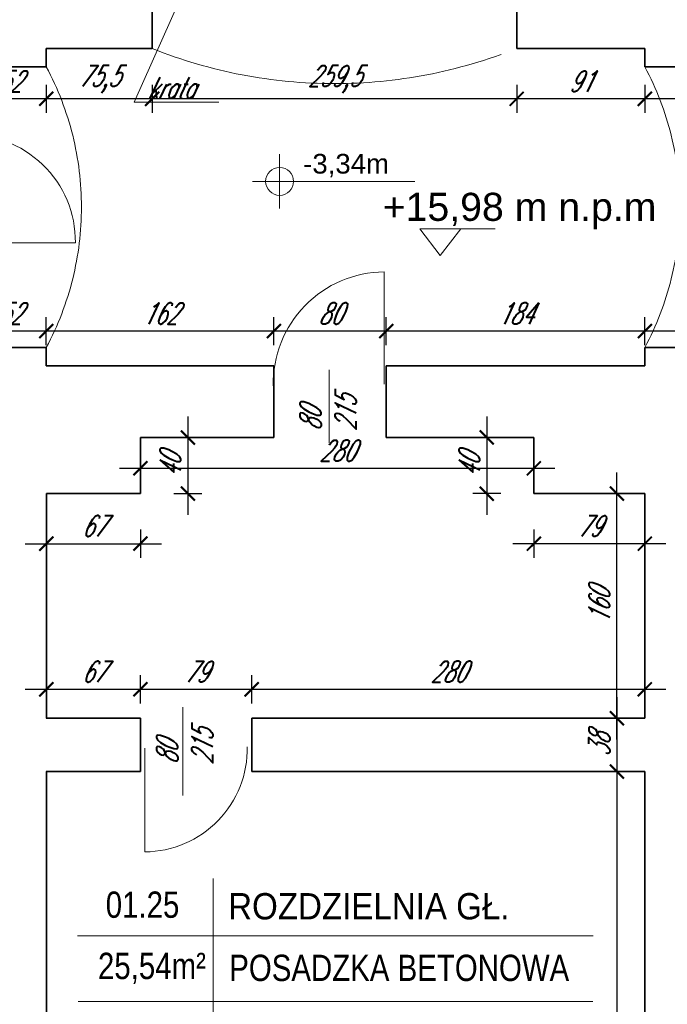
# Model space of a CAD drawing. Header units: millimetres. Extents: x 402 to 79005, y -7782 to 89952.
# Tile 225 of 256: x 24689 to 25150, y 36005 to 36707. Entities that reach past the tile are written whole.
import ezdxf
from ezdxf.enums import TextEntityAlignment as Align

# ---------------------------------------------------------------- set-up
doc = ezdxf.new("R2010")
doc.units = ezdxf.units.MM
doc.header["$LTSCALE"] = 10
doc.linetypes.add('DASHED', pattern=[19.05, 12.7, -6.35])
doc.layers.get('0').update_dxf_attribs({"lineweight": 0})
doc.layers.get('Defpoints').update_dxf_attribs({"color": 253})
for name, color, linetype, lineweight in [('000_rzedne', 7, 'Continuous', 0), ('01 parter - ściany', 253, 'Continuous', 35), ('03_drzwi', 253, 'Continuous', 15), ('04-2_nad', 253, 'DASHED', 5), ('05-01_wymiary', 253, 'Continuous', 5), ('05-03_opis', 253, 'Continuous', 5)]:
    doc.layers.add(name, color=color, linetype=linetype, lineweight=lineweight)
doc.styles.add('arial', font='ARIAL.TTF')
doc.styles.add('ariel', font='ARIAL.TTF', dxfattribs={"width": 0.8})
doc.styles.add('ariel_wym', font='simplex.shx', dxfattribs={"width": 0.65, "oblique": 25})
doc.styles.add('ZAGOSP', font='txt', dxfattribs={"height": 0.8})
doc.dimstyles.new('ariel 50 wnętrze', dxfattribs={"dimtxt": 15, "dimasz": 10, "dimexe": 10, "dimexo": 0, "dimgap": 5, "dimtad": 1, "dimdec": 1, "dimrnd": 0.5, "dimtxsty": 'ariel_wym', "dimblk": 'ARCHTICK', "dimcen": 2.5, "dimdle": 15, "dimazin": 0, "dimtfac": 1, "dimtdec": 1, "dimtix": 1, "dimtmove": 0, "dimatfit": 3, "dimldrblk": 'DOT', "dimfxl": 0, "dimarcsym": 0})

# ---------------------------------------------------------------- blocks, each defined once
blk = doc.blocks.new('_ArchTick')
at = {"color": 0, "linetype": 'ByBlock', "const_width": 0.15}
blk.add_lwpolyline([(-0.5, -0.5), (0.5, 0.5)], dxfattribs=at)
blk = doc.blocks.new('*D256')
at = {"layer": '05-01_wymiary', "color": 0, "lineweight": -2}
for p, q in [((25134.33, 36474.79), (25134.33, 36494.79)), ((25198.33, 36474.79), (25198.33, 36494.79)), ((25213.33, 36484.79), (25119.33, 36484.79))]:
    blk.add_line(p, q, dxfattribs=at)
at = {"layer": 'Defpoints', "color": 0}
for p in [(25134.33, 36484.79), (25134.33, 36473.05), (25198.33, 36460.05)]:
    blk.add_point(p, dxfattribs=at)
at = {"layer": '05-01_wymiary', "color": 0, "lineweight": -2, "xscale": 10, "yscale": 10, "zscale": 10, "rotation": 180}
blk.add_blockref('_ArchTick', (25134.33, 36484.79), dxfattribs=at)
at = {"layer": '05-01_wymiary', "color": 0, "lineweight": -2, "xscale": 10, "yscale": 10, "zscale": 10}
blk.add_blockref('_ArchTick', (25198.33, 36484.79), dxfattribs=at)
at = {"layer": '05-01_wymiary', "color": 0, "insert": (25166.33, 36497.29), "char_height": 15, "attachment_point": 5, "style": 'ariel_wym'}
blk.add_mtext('64', dxfattribs=at)
blk = doc.blocks.new('_Dot')
at = {"color": 0, "linetype": 'ByBlock', "lineweight": -2}
blk.add_line((-0.5, 0), (-1, 0), dxfattribs=at)
at = {"color": 0, "linetype": 'ByBlock', "const_width": 0.5}
blk.add_lwpolyline([(-0.25, 0, 1), (0.25, 0, 1)], format="xyb", close=True, dxfattribs=at)
blk = doc.blocks.new('*D257')
at = {"layer": '05-01_wymiary', "color": 0, "lineweight": -2}
for p, q in [((24950.33, 36474.79), (24950.33, 36494.79)), ((25134.33, 36474.79), (25134.33, 36494.79)), ((25149.33, 36484.79), (24935.33, 36484.79))]:
    blk.add_line(p, q, dxfattribs=at)
at = {"layer": 'Defpoints', "color": 0}
for p in [(24950.33, 36484.79), (25134.33, 36473.05), (24950.33, 36460.05)]:
    blk.add_point(p, dxfattribs=at)
at = {"layer": '05-01_wymiary', "color": 0, "lineweight": -2, "xscale": 10, "yscale": 10, "zscale": 10, "rotation": 180}
blk.add_blockref('_ArchTick', (24950.33, 36484.79), dxfattribs=at)
at = {"layer": '05-01_wymiary', "color": 0, "lineweight": -2, "xscale": 10, "yscale": 10, "zscale": 10}
blk.add_blockref('_ArchTick', (25134.33, 36484.79), dxfattribs=at)
at = {"layer": '05-01_wymiary', "color": 0, "insert": (25042.33, 36497.29), "char_height": 15, "attachment_point": 5, "style": 'ariel_wym'}
blk.add_mtext('184', dxfattribs=at)
blk = doc.blocks.new('*D258')
at = {"layer": '05-01_wymiary', "color": 0, "lineweight": -2}
for p, q in [((24870.33, 36474.79), (24870.33, 36494.79)), ((24950.33, 36474.79), (24950.33, 36494.79)), ((24965.33, 36484.79), (24855.33, 36484.79))]:
    blk.add_line(p, q, dxfattribs=at)
at = {"layer": 'Defpoints', "color": 0}
for p in [(24870.33, 36484.79), (24870.33, 36460.05), (24950.33, 36460.05)]:
    blk.add_point(p, dxfattribs=at)
at = {"layer": '05-01_wymiary', "color": 0, "lineweight": -2, "xscale": 10, "yscale": 10, "zscale": 10, "rotation": 180}
blk.add_blockref('_ArchTick', (24870.33, 36484.79), dxfattribs=at)
at = {"layer": '05-01_wymiary', "color": 0, "lineweight": -2, "xscale": 10, "yscale": 10, "zscale": 10}
blk.add_blockref('_ArchTick', (24950.33, 36484.79), dxfattribs=at)
at = {"layer": '05-01_wymiary', "color": 0, "insert": (24910.33, 36497.29), "char_height": 15, "attachment_point": 5, "style": 'ariel_wym'}
blk.add_mtext('80', dxfattribs=at)
blk = doc.blocks.new('*D259')
at = {"layer": '05-01_wymiary', "color": 0, "lineweight": -2}
for p, q in [((24708.33, 36474.79), (24708.33, 36494.79)), ((24870.33, 36474.79), (24870.33, 36494.79)), ((24885.33, 36484.79), (24693.33, 36484.79))]:
    blk.add_line(p, q, dxfattribs=at)
at = {"layer": 'Defpoints', "color": 0}
for p in [(24708.33, 36484.79), (24708.33, 36473.05), (24870.33, 36460.05)]:
    blk.add_point(p, dxfattribs=at)
at = {"layer": '05-01_wymiary', "color": 0, "lineweight": -2, "xscale": 10, "yscale": 10, "zscale": 10, "rotation": 180}
blk.add_blockref('_ArchTick', (24708.33, 36484.79), dxfattribs=at)
at = {"layer": '05-01_wymiary', "color": 0, "lineweight": -2, "xscale": 10, "yscale": 10, "zscale": 10}
blk.add_blockref('_ArchTick', (24870.33, 36484.79), dxfattribs=at)
at = {"layer": '05-01_wymiary', "color": 0, "insert": (24789.33, 36497.29), "char_height": 15, "attachment_point": 5, "style": 'ariel_wym'}
blk.add_mtext('162', dxfattribs=at)
blk = doc.blocks.new('*D260')
at = {"layer": '05-01_wymiary', "color": 0, "lineweight": -2}
for p, q in [((24656.33, 36474.79), (24656.33, 36494.79)), ((24708.33, 36474.79), (24708.33, 36494.79)), ((24723.33, 36484.79), (24641.33, 36484.79))]:
    blk.add_line(p, q, dxfattribs=at)
at = {"layer": 'Defpoints', "color": 0}
for p in [(24656.33, 36484.79), (24656.33, 36473.05), (24708.33, 36473.05)]:
    blk.add_point(p, dxfattribs=at)
at = {"layer": '05-01_wymiary', "color": 0, "lineweight": -2, "xscale": 10, "yscale": 10, "zscale": 10, "rotation": 180}
blk.add_blockref('_ArchTick', (24656.33, 36484.79), dxfattribs=at)
at = {"layer": '05-01_wymiary', "color": 0, "lineweight": -2, "xscale": 10, "yscale": 10, "zscale": 10}
blk.add_blockref('_ArchTick', (24708.33, 36484.79), dxfattribs=at)
at = {"layer": '05-01_wymiary', "color": 0, "insert": (24682.33, 36497.29), "char_height": 15, "attachment_point": 5, "style": 'ariel_wym'}
blk.add_mtext('52', dxfattribs=at)
blk = doc.blocks.new('*D363')
at = {"layer": '05-01_wymiary', "color": 0, "lineweight": -2}
for p, q in [((25055.33, 36343.35), (25055.33, 36323.35)), ((25134.33, 36343.35), (25134.33, 36323.35)), ((25149.33, 36333.35), (25040.33, 36333.35))]:
    blk.add_line(p, q, dxfattribs=at)
at = {"layer": 'Defpoints', "color": 0}
for p in [(25055.33, 36368.98), (25134.33, 36368.98), (25055.33, 36333.35)]:
    blk.add_point(p, dxfattribs=at)
at = {"layer": '05-01_wymiary', "color": 0, "lineweight": -2, "xscale": 10, "yscale": 10, "zscale": 10, "rotation": 180}
blk.add_blockref('_ArchTick', (25055.33, 36333.35), dxfattribs=at)
at = {"layer": '05-01_wymiary', "color": 0, "lineweight": -2, "xscale": 10, "yscale": 10, "zscale": 10}
blk.add_blockref('_ArchTick', (25134.33, 36333.35), dxfattribs=at)
at = {"layer": '05-01_wymiary', "color": 0, "insert": (25094.83, 36345.85), "char_height": 15, "attachment_point": 5, "style": 'ariel_wym'}
blk.add_mtext('79', dxfattribs=at)
blk = doc.blocks.new('*D364')
at = {"layer": '05-01_wymiary', "color": 0, "lineweight": -2}
for p, q in [((25021.85, 36423.98), (25021.85, 36353.98)), ((25031.85, 36408.98), (25011.85, 36408.98)), ((25031.85, 36368.98), (25011.85, 36368.98))]:
    blk.add_line(p, q, dxfattribs=at)
at = {"layer": 'Defpoints', "color": 0}
for p in [(25055.33, 36408.98), (25021.85, 36368.98), (25055.33, 36368.98)]:
    blk.add_point(p, dxfattribs=at)
at = {"layer": '05-01_wymiary', "color": 0, "lineweight": -2, "xscale": 10, "yscale": 10, "zscale": 10}
for p, rotation in [((25021.85, 36408.98), 90), ((25021.85, 36368.98), 270)]:
    blk.add_blockref('_ArchTick', p, dxfattribs=dict(at, rotation=rotation))
at = {"layer": '05-01_wymiary', "color": 0, "insert": (25009.35, 36388.98), "char_height": 15, "attachment_point": 5, "rotation": 90, "style": 'ariel_wym'}
blk.add_mtext('40', dxfattribs=at)
blk = doc.blocks.new('*D365')
at = {"layer": '05-01_wymiary', "color": 0, "lineweight": -2}
for p, q in [((25114.49, 36193.98), (25114.49, 36383.98)), ((25124.49, 36368.98), (25104.49, 36368.98)), ((25124.49, 36208.98), (25104.49, 36208.98))]:
    blk.add_line(p, q, dxfattribs=at)
at = {"layer": 'Defpoints', "color": 0}
for p in [(25114.49, 36368.98), (25134.33, 36368.98), (25134.33, 36208.98)]:
    blk.add_point(p, dxfattribs=at)
at = {"layer": '05-01_wymiary', "color": 0, "lineweight": -2, "xscale": 10, "yscale": 10, "zscale": 10}
for p, rotation in [((25114.49, 36368.98), 90), ((25114.49, 36208.98), 270)]:
    blk.add_blockref('_ArchTick', p, dxfattribs=dict(at, rotation=rotation))
at = {"layer": '05-01_wymiary', "color": 0, "insert": (25101.99, 36288.98), "char_height": 15, "attachment_point": 5, "rotation": 90, "style": 'ariel_wym'}
blk.add_mtext('160', dxfattribs=at)
blk = doc.blocks.new('*D366')
at = {"layer": '05-01_wymiary', "color": 0, "lineweight": -2}
for p, q in [((25114.49, 36223.98), (25114.49, 36155.98)), ((25124.49, 36208.98), (25104.49, 36208.98)), ((25124.49, 36170.98), (25104.49, 36170.98))]:
    blk.add_line(p, q, dxfattribs=at)
at = {"layer": 'Defpoints', "color": 0}
for p in [(25134.33, 36208.98), (25114.49, 36170.98), (25134.33, 36170.98)]:
    blk.add_point(p, dxfattribs=at)
at = {"layer": '05-01_wymiary', "color": 0, "lineweight": -2, "xscale": 10, "yscale": 10, "zscale": 10}
for p, rotation in [((25114.49, 36208.98), 90), ((25114.49, 36170.98), 270)]:
    blk.add_blockref('_ArchTick', p, dxfattribs=dict(at, rotation=rotation))
at = {"layer": '05-01_wymiary', "color": 0, "insert": (25101.99, 36189.98), "char_height": 15, "attachment_point": 5, "rotation": 90, "style": 'ariel_wym'}
blk.add_mtext('38', dxfattribs=at)
blk = doc.blocks.new('*D367')
at = {"layer": '05-01_wymiary', "color": 0, "lineweight": -2}
for p, q in [((25114.49, 36185.98), (25114.49, 35749.14)), ((25124.49, 36170.98), (25104.49, 36170.98)), ((25124.49, 35764.14), (25104.49, 35764.14))]:
    blk.add_line(p, q, dxfattribs=at)
at = {"layer": 'Defpoints', "color": 0}
for p in [(25134.33, 36170.98), (25114.49, 35764.14), (25134.33, 35764.14)]:
    blk.add_point(p, dxfattribs=at)
at = {"layer": '05-01_wymiary', "color": 0, "lineweight": -2, "xscale": 10, "yscale": 10, "zscale": 10}
for p, rotation in [((25114.49, 36170.98), 90), ((25114.49, 35764.14), 270)]:
    blk.add_blockref('_ArchTick', p, dxfattribs=dict(at, rotation=rotation))
at = {"layer": '05-01_wymiary', "color": 0, "insert": (25101.99, 35967.56), "char_height": 15, "attachment_point": 5, "rotation": 90, "style": 'ariel_wym'}
blk.add_mtext('407', dxfattribs=at)
blk = doc.blocks.new('*D368')
at = {"layer": '05-01_wymiary', "color": 0, "lineweight": -2}
for p, q in [((24854.5, 36219.61), (24854.5, 36239.61)), ((25134.33, 36219.61), (25134.33, 36239.61)), ((25149.33, 36229.61), (24839.5, 36229.61))]:
    blk.add_line(p, q, dxfattribs=at)
at = {"layer": 'Defpoints', "color": 0}
for p in [(24854.5, 36229.61), (25134.33, 36214.93), (24854.5, 36208.98)]:
    blk.add_point(p, dxfattribs=at)
at = {"layer": '05-01_wymiary', "color": 0, "lineweight": -2, "xscale": 10, "yscale": 10, "zscale": 10, "rotation": 180}
blk.add_blockref('_ArchTick', (24854.5, 36229.61), dxfattribs=at)
at = {"layer": '05-01_wymiary', "color": 0, "lineweight": -2, "xscale": 10, "yscale": 10, "zscale": 10}
blk.add_blockref('_ArchTick', (25134.33, 36229.61), dxfattribs=at)
at = {"layer": '05-01_wymiary', "color": 0, "insert": (24994.41, 36242.11), "char_height": 15, "attachment_point": 5, "style": 'ariel_wym'}
blk.add_mtext('280', dxfattribs=at)
blk = doc.blocks.new('*D369')
at = {"layer": '05-01_wymiary', "color": 0, "lineweight": -2}
for p, q in [((24775.33, 36219.61), (24775.33, 36239.61)), ((24854.5, 36219.61), (24854.5, 36239.61)), ((24869.5, 36229.61), (24760.33, 36229.61))]:
    blk.add_line(p, q, dxfattribs=at)
at = {"layer": 'Defpoints', "color": 0}
for p in [(24775.33, 36229.61), (24775.33, 36208.98), (24854.5, 36208.98)]:
    blk.add_point(p, dxfattribs=at)
at = {"layer": '05-01_wymiary', "color": 0, "lineweight": -2, "xscale": 10, "yscale": 10, "zscale": 10, "rotation": 180}
blk.add_blockref('_ArchTick', (24775.33, 36229.61), dxfattribs=at)
at = {"layer": '05-01_wymiary', "color": 0, "lineweight": -2, "xscale": 10, "yscale": 10, "zscale": 10}
blk.add_blockref('_ArchTick', (24854.5, 36229.61), dxfattribs=at)
at = {"layer": '05-01_wymiary', "color": 0, "insert": (24814.91, 36242.11), "char_height": 15, "attachment_point": 5, "style": 'ariel_wym'}
blk.add_mtext('79', dxfattribs=at)
blk = doc.blocks.new('*D370')
at = {"layer": '05-01_wymiary', "color": 0, "lineweight": -2}
for p, q in [((24708.35, 36219.61), (24708.35, 36239.61)), ((24775.33, 36219.61), (24775.33, 36239.61)), ((24790.33, 36229.61), (24693.35, 36229.61))]:
    blk.add_line(p, q, dxfattribs=at)
at = {"layer": 'Defpoints', "color": 0}
for p in [(24708.35, 36229.61), (24708.35, 36208.98), (24775.33, 36208.98)]:
    blk.add_point(p, dxfattribs=at)
at = {"layer": '05-01_wymiary', "color": 0, "lineweight": -2, "xscale": 10, "yscale": 10, "zscale": 10, "rotation": 180}
blk.add_blockref('_ArchTick', (24708.35, 36229.61), dxfattribs=at)
at = {"layer": '05-01_wymiary', "color": 0, "lineweight": -2, "xscale": 10, "yscale": 10, "zscale": 10}
blk.add_blockref('_ArchTick', (24775.33, 36229.61), dxfattribs=at)
at = {"layer": '05-01_wymiary', "color": 0, "insert": (24741.84, 36242.11), "char_height": 15, "attachment_point": 5, "style": 'ariel_wym'}
blk.add_mtext('67', dxfattribs=at)
blk = doc.blocks.new('*D371')
at = {"layer": '05-01_wymiary', "color": 0, "lineweight": -2}
for p, q in [((24775.33, 36397.01), (24775.33, 36377.01)), ((25055.33, 36397.01), (25055.33, 36377.01)), ((25070.33, 36387.01), (24760.33, 36387.01))]:
    blk.add_line(p, q, dxfattribs=at)
at = {"layer": 'Defpoints', "color": 0}
for p in [(24775.33, 36408.98), (25055.33, 36408.98), (24775.33, 36387.01)]:
    blk.add_point(p, dxfattribs=at)
at = {"layer": '05-01_wymiary', "color": 0, "lineweight": -2, "xscale": 10, "yscale": 10, "zscale": 10, "rotation": 180}
blk.add_blockref('_ArchTick', (24775.33, 36387.01), dxfattribs=at)
at = {"layer": '05-01_wymiary', "color": 0, "lineweight": -2, "xscale": 10, "yscale": 10, "zscale": 10}
blk.add_blockref('_ArchTick', (25055.33, 36387.01), dxfattribs=at)
at = {"layer": '05-01_wymiary', "color": 0, "insert": (24915.33, 36399.51), "char_height": 15, "attachment_point": 5, "style": 'ariel_wym'}
blk.add_mtext('280', dxfattribs=at)
blk = doc.blocks.new('*D372')
at = {"layer": '05-01_wymiary', "color": 0, "lineweight": -2}
for p, q in [((24809.12, 36423.98), (24809.12, 36353.98)), ((24799.12, 36408.98), (24819.12, 36408.98)), ((24799.12, 36368.98), (24819.12, 36368.98))]:
    blk.add_line(p, q, dxfattribs=at)
at = {"layer": 'Defpoints', "color": 0}
for p in [(24775.33, 36408.98), (24775.33, 36368.98), (24809.12, 36368.98)]:
    blk.add_point(p, dxfattribs=at)
at = {"layer": '05-01_wymiary', "color": 0, "lineweight": -2, "xscale": 10, "yscale": 10, "zscale": 10}
for p, rotation in [((24809.12, 36408.98), 90), ((24809.12, 36368.98), 270)]:
    blk.add_blockref('_ArchTick', p, dxfattribs=dict(at, rotation=rotation))
at = {"layer": '05-01_wymiary', "color": 0, "insert": (24796.62, 36388.98), "char_height": 15, "attachment_point": 5, "rotation": 90, "style": 'ariel_wym'}
blk.add_mtext('40', dxfattribs=at)
blk = doc.blocks.new('*D373')
at = {"layer": '05-01_wymiary', "color": 0, "lineweight": -2}
for p, q in [((24708.34, 36343.35), (24708.34, 36323.35)), ((24775.33, 36343.35), (24775.33, 36323.35)), ((24693.34, 36333.35), (24790.33, 36333.35))]:
    blk.add_line(p, q, dxfattribs=at)
at = {"layer": 'Defpoints', "color": 0}
for p in [(24708.34, 36368.98), (24775.33, 36368.98), (24775.33, 36333.35)]:
    blk.add_point(p, dxfattribs=at)
at = {"layer": '05-01_wymiary', "color": 0, "lineweight": -2, "xscale": 10, "yscale": 10, "zscale": 10, "rotation": 180}
blk.add_blockref('_ArchTick', (24708.34, 36333.35), dxfattribs=at)
at = {"layer": '05-01_wymiary', "color": 0, "lineweight": -2, "xscale": 10, "yscale": 10, "zscale": 10}
blk.add_blockref('_ArchTick', (24775.33, 36333.35), dxfattribs=at)
at = {"layer": '05-01_wymiary', "color": 0, "insert": (24741.84, 36345.85), "char_height": 15, "attachment_point": 5, "style": 'ariel_wym'}
blk.add_mtext('67', dxfattribs=at)
blk = doc.blocks.new('*D404')
at = {"layer": '05-01_wymiary', "color": 0, "lineweight": -2}
for p, q in [((25134.33, 36660.19), (25134.33, 36640.19)), ((25198.33, 36660.19), (25198.33, 36640.19)), ((25213.33, 36650.19), (25119.33, 36650.19))]:
    blk.add_line(p, q, dxfattribs=at)
at = {"layer": 'Defpoints', "color": 0}
for p in [(25134.33, 36673.05), (25198.33, 36673.05), (25134.33, 36650.19)]:
    blk.add_point(p, dxfattribs=at)
at = {"layer": '05-01_wymiary', "color": 0, "lineweight": -2, "xscale": 10, "yscale": 10, "zscale": 10, "rotation": 180}
blk.add_blockref('_ArchTick', (25134.33, 36650.19), dxfattribs=at)
at = {"layer": '05-01_wymiary', "color": 0, "lineweight": -2, "xscale": 10, "yscale": 10, "zscale": 10}
blk.add_blockref('_ArchTick', (25198.33, 36650.19), dxfattribs=at)
at = {"layer": '05-01_wymiary', "color": 0, "insert": (25166.33, 36662.69), "char_height": 15, "attachment_point": 5, "style": 'ariel_wym'}
blk.add_mtext('64', dxfattribs=at)
blk = doc.blocks.new('*D405')
at = {"layer": '05-01_wymiary', "color": 0, "lineweight": -2}
for p, q in [((25043.12, 36660.19), (25043.12, 36640.19)), ((25134.33, 36660.19), (25134.33, 36640.19)), ((25149.33, 36650.19), (25028.12, 36650.19))]:
    blk.add_line(p, q, dxfattribs=at)
at = {"layer": 'Defpoints', "color": 0}
for p in [(25043.12, 36686.05), (25134.33, 36673.05), (25043.12, 36650.19)]:
    blk.add_point(p, dxfattribs=at)
at = {"layer": '05-01_wymiary', "color": 0, "lineweight": -2, "xscale": 10, "yscale": 10, "zscale": 10, "rotation": 180}
blk.add_blockref('_ArchTick', (25043.12, 36650.19), dxfattribs=at)
at = {"layer": '05-01_wymiary', "color": 0, "lineweight": -2, "xscale": 10, "yscale": 10, "zscale": 10}
blk.add_blockref('_ArchTick', (25134.33, 36650.19), dxfattribs=at)
at = {"layer": '05-01_wymiary', "color": 0, "insert": (25088.73, 36662.69), "char_height": 15, "attachment_point": 5, "style": 'ariel_wym'}
blk.add_mtext('91', dxfattribs=at)
blk = doc.blocks.new('*D406')
at = {"layer": '05-01_wymiary', "color": 0, "lineweight": -2}
for p, q in [((24783.65, 36660.19), (24783.65, 36640.19)), ((25043.12, 36660.19), (25043.12, 36640.19)), ((25058.12, 36650.19), (24768.65, 36650.19))]:
    blk.add_line(p, q, dxfattribs=at)
at = {"layer": 'Defpoints', "color": 0}
for p in [(24783.65, 36686.05), (25043.12, 36686.05), (24783.65, 36650.19)]:
    blk.add_point(p, dxfattribs=at)
at = {"layer": '05-01_wymiary', "color": 0, "lineweight": -2, "xscale": 10, "yscale": 10, "zscale": 10, "rotation": 180}
blk.add_blockref('_ArchTick', (24783.65, 36650.19), dxfattribs=at)
at = {"layer": '05-01_wymiary', "color": 0, "lineweight": -2, "xscale": 10, "yscale": 10, "zscale": 10}
blk.add_blockref('_ArchTick', (25043.12, 36650.19), dxfattribs=at)
at = {"layer": '05-01_wymiary', "color": 0, "insert": (24913.39, 36664.11), "char_height": 15, "attachment_point": 5, "style": 'ariel_wym'}
blk.add_mtext('259,5', dxfattribs=at)
blk = doc.blocks.new('*D407')
at = {"layer": '05-01_wymiary', "color": 0, "lineweight": -2}
for p, q in [((24708.33, 36660.19), (24708.33, 36640.19)), ((24783.65, 36660.19), (24783.65, 36640.19)), ((24798.65, 36650.19), (24693.33, 36650.19))]:
    blk.add_line(p, q, dxfattribs=at)
at = {"layer": 'Defpoints', "color": 0}
for p in [(24783.65, 36686.05), (24708.33, 36673.05), (24708.33, 36650.19)]:
    blk.add_point(p, dxfattribs=at)
at = {"layer": '05-01_wymiary', "color": 0, "lineweight": -2, "xscale": 10, "yscale": 10, "zscale": 10, "rotation": 180}
blk.add_blockref('_ArchTick', (24708.33, 36650.19), dxfattribs=at)
at = {"layer": '05-01_wymiary', "color": 0, "lineweight": -2, "xscale": 10, "yscale": 10, "zscale": 10}
blk.add_blockref('_ArchTick', (24783.65, 36650.19), dxfattribs=at)
at = {"layer": '05-01_wymiary', "color": 0, "insert": (24745.99, 36664.11), "char_height": 15, "attachment_point": 5, "style": 'ariel_wym'}
blk.add_mtext('75,5', dxfattribs=at)
blk = doc.blocks.new('*D408')
at = {"layer": '05-01_wymiary', "color": 0, "lineweight": -2}
for p, q in [((24656.33, 36660.19), (24656.33, 36640.19)), ((24708.33, 36660.19), (24708.33, 36640.19)), ((24723.33, 36650.19), (24641.33, 36650.19))]:
    blk.add_line(p, q, dxfattribs=at)
at = {"layer": 'Defpoints', "color": 0}
for p in [(24656.33, 36673.05), (24708.33, 36673.05), (24656.33, 36650.19)]:
    blk.add_point(p, dxfattribs=at)
at = {"layer": '05-01_wymiary', "color": 0, "lineweight": -2, "xscale": 10, "yscale": 10, "zscale": 10, "rotation": 180}
blk.add_blockref('_ArchTick', (24656.33, 36650.19), dxfattribs=at)
at = {"layer": '05-01_wymiary', "color": 0, "lineweight": -2, "xscale": 10, "yscale": 10, "zscale": 10}
blk.add_blockref('_ArchTick', (24708.33, 36650.19), dxfattribs=at)
at = {"layer": '05-01_wymiary', "color": 0, "insert": (24682.33, 36662.69), "char_height": 15, "attachment_point": 5, "style": 'ariel_wym'}
blk.add_mtext('52', dxfattribs=at)
blk = doc.blocks.new('kota rzutowa')
at = {"ltscale": 0.5}
for p, q in [((0, -20.63), (0, 20.63)), ((-20.63, 0), (102.81, 0))]:
    blk.add_line(p, q, dxfattribs=at)
blk.add_circle((0, 0), 10.63, dxfattribs=at)
at = {"ltscale": 0.5, "style": 'arial'}
blk.add_attdef('POZ._POSADKI_WYKOŃCZONWJ', text='', height=15, dxfattribs=at).set_placement((17.95, 1.45), align=Align.BOTTOM_LEFT)
blk.add_attdef('POZ._POSADZKI_KONSTRUKCJA', text='', height=15, dxfattribs=at).set_placement((17.02, -5), align=Align.TOP_LEFT)
blk = doc.blocks.new('A$C613D1E3E')
for p, q in [((39.12, 19.09), (-14.56, 19.09)), ((-14.56, 19.09), (0, 0)), ((14.56, 19.09), (0, 0))]:
    blk.add_line(p, q)

msp = doc.modelspace()

# ---------------------------------------------------------------- linework, layer by layer
at = {"layer": '01 parter - ściany'}
for p, q in [((24783.653, 36686.047), (24783.653, 36737.047)), ((25043.124, 36686.047), (25043.124, 36737.047)), ((24783.653, 36686.047), (24708.332, 36686.047)), ((24708.332, 36673.047), (24708.332, 36686.047)), ((25134.332, 36686.047), (25043.124, 36686.047)), ((25134.332, 36673.047), (25134.332, 36686.047)), ((24656.332, 36673.047), (24708.332, 36673.047)), ((25198.332, 36673.047), (25134.332, 36673.047)), ((24708.332, 36473.047), (24656.332, 36473.047)), ((24708.332, 36460.047), (24708.332, 36473.047)), ((25134.332, 36460.047), (25134.332, 36473.047)), ((25134.332, 36473.047), (25198.332, 36473.047)), ((24870.332, 36460.047), (24708.332, 36460.047)), ((24870.332, 36460.047), (24870.332, 36408.98)), ((25134.332, 36460.047), (24950.332, 36460.047)), ((24950.332, 36460.047), (24950.332, 36408.98)), ((24870.332, 36408.98), (24775.332, 36408.98)), ((24775.332, 36408.98), (24775.332, 36368.98)), ((25055.332, 36408.98), (24950.332, 36408.98)), ((25055.332, 36408.98), (25055.332, 36368.98)), ((24775.332, 36368.98), (24708.34, 36368.98)), ((24708.354, 36208.98), (24708.34, 36368.98)), ((25134.332, 36368.98), (25055.332, 36368.98)), ((25134.332, 36368.98), (25134.332, 36208.98)), ((24775.332, 36208.98), (24708.332, 36208.98)), ((24775.332, 36208.98), (24775.332, 36170.98)), ((24854.497, 36208.98), (25134.332, 36208.98)), ((24854.497, 36208.98), (24854.497, 36170.98)), ((24775.332, 36170.98), (24708.332, 36170.98)), ((24708.385, 35844.053), (24708.357, 36170.98)), ((24854.497, 36170.98), (25134.332, 36170.98)), ((25134.332, 36170.98), (25134.332, 35764.141))]:
    msp.add_line(p, q, dxfattribs=at)
at = {"layer": '03_drzwi'}
for p, q in [((24803.269, 36720.956), (24770.945, 36647.753)), ((24770.945, 36647.753), (24831.166, 36647.753)), ((24728.986, 36547.716), (24648.986, 36547.716)), ((24948.864, 36526.944), (24948.864, 36446.944)), ((24909.565, 36405.208), (24909.586, 36457.205)), ((24805.566, 36153.924), (24805.586, 36216.868)), ((24778.512, 36113.853), (24778.512, 36187.656))]:
    msp.add_line(p, q, dxfattribs=at)
for centre, radius, start, end in [((24652.971, 36548.605), 76.02, 359.329735, 92.85622), ((24949.486, 36447.333), 79.614, 90.448083, 181.146316), ((24777.937, 36187.298), 73.447, 270.448083, 1.146316)]:
    msp.add_arc(centre, radius, start, end, dxfattribs=at)
at = {"layer": '04-2_nad', "ltscale": 2}
for centre, radius, start, end in [((24913.389, 37010.174), 349.127, 248.18567, 291.81433), ((24520.832, 36573.047), 212.5, 331.927513, 28.072487), ((24946.832, 36573.047), 212.5, 331.927513, 28.072487)]:
    msp.add_arc(centre, radius, start, end, dxfattribs=at)
at = {"layer": '05-03_opis'}
for p, q in [((24827.054, 36094.89), (24827.054, 35962.735)), ((24730.501, 36054.012), (25097.482, 36054.012)), ((24730.954, 36007.326), (25097.285, 36007.326))]:
    msp.add_line(p, q, dxfattribs=at)

# ---------------------------------------------------------------- block references
at = {"layer": '000_rzedne', "color": 1, "lineweight": 0}
msp.add_blockref('A$C613D1E3E', (24988.707, 36538.499, 0), dxfattribs=at)
at = {"layer": '05-03_opis', "xscale": 0.9359999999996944, "yscale": 0.9359999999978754, "zscale": 0.9359999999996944}
msp.add_blockref('kota rzutowa', (24874.366, 36591.379), dxfattribs=at).add_auto_attribs({'POZ._POSADKI_WYKOŃCZONWJ': '-3,34m'})

# ---------------------------------------------------------------- texts
at = {"layer": '000_rzedne', "color": 1, "lineweight": 0, "insert": (25142.614, 36583.257), "char_height": 20, "width": 434.43083, "attachment_point": 3, "style": 'ZAGOSP'}
msp.add_mtext('{\\fArial|b0|i0|c238|p34;+15,98 m n.p.m}', dxfattribs=at)
at = {"layer": '03_drzwi', "insert": (24780.373, 36665.538), "char_height": 15, "width": 131.7964, "attachment_point": 1, "style": 'ariel_wym'}
msp.add_mtext('krata', dxfattribs=at)
at = {"layer": '03_drzwi', "char_height": 15, "width": 160.59049, "attachment_point": 1, "rotation": 89.991501, "style": 'ariel_wym'}
for insert in [(24888.843, 36413.617), (24786.84, 36176.044)]:
    msp.add_mtext('80\\P215', dxfattribs=dict(at, insert=insert))
at = {"layer": '05-03_opis', "char_height": 18.73872, "style": 'ariel'}
for s, insert, width, attachment_point in [('\\W0.9;{\\fArial|b0|i0|c238|p34;ROZDZIELNIA GŁ.}', (24837.756, 36075.003), 375.0449, 4), ('{\\fArial|b0|i0|c238|p34;01.25}', (24776.816, 36076.124), 87.1301, 5), ('POSADZKA BETONOWA', (24838.525, 36031.109), 258.2312, 4), ('{\\fArial|b0|i0|c238|p34;25,54m²}', (24783.489, 36030.889), 87.1301, 5)]:
    msp.add_mtext(s, dxfattribs=dict(at, insert=insert, width=width, attachment_point=attachment_point))

# ---------------------------------------------------------------- dimensions: what is measured, and where the dimension line sits
at = {"layer": '05-01_wymiary'}
for base, p1, p2, picture, middle in [((24708.332, 36650.186), (24783.653, 36686.047), (24708.332, 36673.047), '*D407', (24745.992, 36664.114)), ((24783.653, 36650.186), (25043.124, 36686.047), (24783.653, 36686.047), '*D406', (24913.389, 36664.114)), ((25043.124, 36650.186), (25134.332, 36673.047), (25043.124, 36686.047), '*D405', (25088.728, 36662.686)), ((24656.332, 36650.186), (24708.332, 36673.047), (24656.332, 36673.047), '*D408', (24682.332, 36662.686)), ((25134.332, 36650.186), (25198.332, 36673.047), (25134.332, 36673.047), '*D404', (25166.332, 36662.686)), ((24656.332, 36484.792), (24708.332, 36473.047), (24656.332, 36473.047), '*D260', (24682.332, 36497.292)), ((24708.332, 36484.792), (24870.332, 36460.047), (24708.332, 36473.047), '*D259', (24789.332, 36497.292)), ((24870.332, 36484.792), (24950.332, 36460.047), (24870.332, 36460.047), '*D258', (24910.332, 36497.292)), ((24950.332, 36484.792), (25134.332, 36473.047), (24950.332, 36460.047), '*D257', (25042.332, 36497.292)), ((25134.332, 36484.792), (25198.332, 36460.047), (25134.332, 36473.047), '*D256', (25166.332, 36497.292)), ((24708.354, 36229.61), (24775.332, 36208.98), (24708.354, 36208.98), '*D370', (24741.843, 36242.11)), ((24775.332, 36229.61), (24854.497, 36208.98), (24775.332, 36208.98), '*D369', (24814.914, 36242.11))]:
    dim = msp.add_linear_dim(base=base, p1=p1, p2=p2, dimstyle='ariel 50 wnętrze', override={"dimtmove": 1}, dxfattribs=at)
    dim.commit()
    dim.dimension.update_dxf_attribs({"geometry": picture, "text_midpoint": middle})
for base, p1, p2, picture, middle in [((24809.118, 36368.98), (24775.332, 36408.98), (24775.332, 36368.98), '*D372', (24796.618, 36388.98)), ((25021.855, 36368.98), (25055.332, 36408.98), (25055.332, 36368.98), '*D364', (25009.355, 36388.98)), ((25114.493, 36368.98), (25134.332, 36208.98), (25134.332, 36368.98), '*D365', (25101.993, 36288.98))]:
    dim = msp.add_linear_dim(base=base, p1=p1, p2=p2, angle=90, dimstyle='ariel 50 wnętrze', dxfattribs=at)
    dim.commit()
    dim.dimension.update_dxf_attribs({"geometry": picture, "text_midpoint": middle})
for base, p1, p2, picture, middle in [((24775.332, 36387.015), (25055.332, 36408.98), (24775.332, 36408.98), '*D371', (24915.332, 36399.515)), ((24775.332, 36333.353), (24708.34, 36368.98), (24775.332, 36368.98), '*D373', (24741.836, 36345.853)), ((25055.332, 36333.353), (25134.332, 36368.98), (25055.332, 36368.98), '*D363', (25094.832, 36345.853)), ((24854.497, 36229.61), (25134.332, 36214.927), (24854.497, 36208.98), '*D368', (24994.414, 36242.11))]:
    dim = msp.add_linear_dim(base=base, p1=p1, p2=p2, dimstyle='ariel 50 wnętrze', dxfattribs=at)
    dim.commit()
    dim.dimension.update_dxf_attribs({"geometry": picture, "text_midpoint": middle})
for base, p1, p2, picture, middle in [((25114.493, 36170.98), (25134.332, 36208.98), (25134.332, 36170.98), '*D366', (25101.993, 36189.98)), ((25114.493, 35764.141), (25134.332, 36170.98), (25134.332, 35764.141), '*D367', (25101.993, 35967.56))]:
    dim = msp.add_linear_dim(base=base, p1=p1, p2=p2, angle=90, dimstyle='ariel 50 wnętrze', override={"dimtmove": 1}, dxfattribs=at)
    dim.commit()
    dim.dimension.update_dxf_attribs({"geometry": picture, "text_midpoint": middle})

doc.saveas('drawing.dxf')
